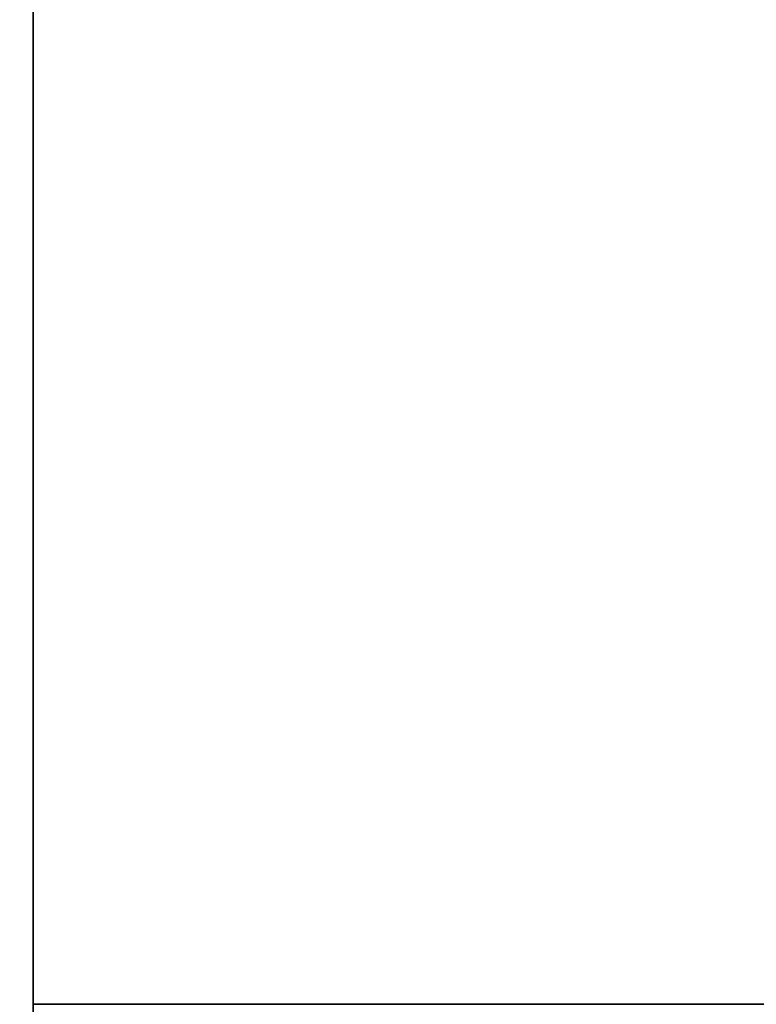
# Model space of a CAD drawing. Extents: x 46 to 342, y 25 to 270.
# Tile 84 of 256: x 247.439 to 248.272, y 67.26 to 68.373. Entities that reach past the tile are written whole.
import ezdxf

# ---------------------------------------------------------------- set-up
doc = ezdxf.new("R2010")
doc.units = 0
doc.layers.get('0').update_dxf_attribs({"lineweight": 13})

# ---------------------------------------------------------------- blocks, each defined once
blk = doc.blocks.new('BLOCK1')
at = {"color": 7, "lineweight": 35, "ltscale": 0.2225}
blk.add_line((-948.4929, 119.012), (-948.4929, 110.112), dxfattribs=at)
at = {"color": 7, "lineweight": 35, "ltscale": 0.278809}
blk.add_line((-948.4929, 110.112), (-937.3405, 110.112), dxfattribs=at)
at = {"color": 7, "lineweight": 35}
blk.add_open_spline([(-948.4929, 119.012), (-948.4929, 116.9705), (-948.4928, 114.9292), (-948.4928, 112.8879), (-948.4933, 108.7029), (-948.4921, 104.5187), (-948.4906, 102.8851), (-948.4945, 99.3806), (-948.4964, 95.875), (-948.4955, 94.5128), (-948.4831, 92.4799), (-948.4738, 90.4512), (-948.4719, 89.7396), (-948.4748, 88.392), (-948.4985, 87.0432), (-948.5169, 86.3634), (-948.5382, 85.681), (-948.5543, 84.9962)], degree=5, knots=[0, 0, 0, 0, 0, 0, 23.956931, 23.956931, 23.956931, 49.107216, 49.107216, 49.107216, 65.079633, 65.079633, 65.079633, 72.965228, 72.965228, 72.965228, 80.948831, 80.948831, 80.948831, 80.948831, 80.948831, 80.948831], dxfattribs=at)

msp = doc.modelspace()

# ---------------------------------------------------------------- block references
at = {"lineweight": 0, "xscale": 0.25, "yscale": 0.25, "zscale": 0.25}
msp.add_blockref('BLOCK1', (484.5779, 39.7324), dxfattribs=at)

doc.saveas('drawing.dxf')
